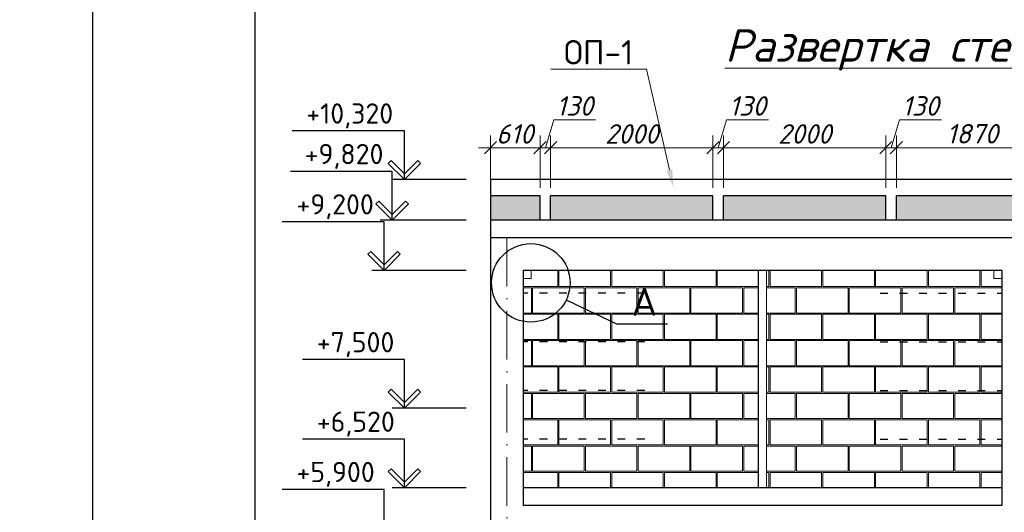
# Model space of a CAD drawing. Header units: millimetres. Extents: x 363306 to 7757304, y 1022887 to 1207196.
# Tile 235 of 256: x 1144804 to 1156935, y 1068010 to 1074085. Entities that reach past the tile are written whole.
import ezdxf
from ezdxf import colors
from ezdxf.entities.mleader import LeaderData, LeaderLine
from ezdxf.math import Vec2, Vec3

# ---------------------------------------------------------------- set-up
doc = ezdxf.new("R2010")
doc.units = ezdxf.units.MM
doc.linetypes.add('ACAD_ISO03W100', pattern=[30, 12, -18])
doc.linetypes.add('ACAD_ISO10W100', pattern=[18, 12, -3, 0, -3])
doc.layers.add('.', color=7, linetype='Continuous', lineweight=15)
doc.layers.add('окна', color=144, linetype='Continuous', lineweight=13)
doc.layers.add('0 @ 100', color=7, linetype='Continuous')
doc.layers.add('O3SAD', color=1, linetype='Continuous')
doc.styles.add('iso', font='isocpeur.TTF')
doc.styles.get("Standard").update_dxf_attribs({"font": 'isocpeui.ttf'})
doc.styles.add('ГОСТ 2.304', font='isocpeui.ttf')
doc.dimstyles.new('Санжар', dxfattribs={"dimtxt": 240, "dimasz": 200, "dimexe": 200, "dimexo": 200, "dimgap": 50, "dimtad": 1, "dimdec": 0, "dimtxsty": 'Standard', "dimblk": 'OBLIQUE', "dimcen": 2.5, "dimdle": 200, "dimclrd": 152, "dimclre": 152, "dimclrt": 152, "dimadec": 0, "dimazin": 0, "dimtfac": 1, "dimtdec": 0, "dimtmove": 0, "dimatfit": 3, "dimldrblk": 'OBLIQUE', "dimfxl": 0, "dimlwd": 0, "dimlwe": 0, "dimarcsym": 0})

# ---------------------------------------------------------------- blocks, each defined once
blk = doc.blocks.new('_Oblique')
at = {"color": 0, "linetype": 'ByBlock', "lineweight": -2}
blk.add_line((-0.5, -0.5), (0.5, 0.5), dxfattribs=at)
blk = doc.blocks.new('*D937')
at = {"lineweight": 0, "transparency": 16777216}
for p, q in [((1151345, 1072013), (1151345, 1072656)), ((1153345, 1072013), (1153345, 1072656)), ((1151195, 1072506), (1153495, 1072506))]:
    blk.add_line(p, q, dxfattribs=at)
at = {"layer": 'Defpoints', "color": 0, "lineweight": 25, "transparency": 16777216}
for p in [(1153345, 1072506), (1151345, 1071913), (1153345, 1071913)]:
    blk.add_point(p, dxfattribs=at)
at = {"lineweight": 0, "transparency": 16777216, "xscale": 150, "yscale": 150, "zscale": 150, "rotation": 180}
blk.add_blockref('_Oblique', (1151345, 1072506), dxfattribs=at)
at = {"lineweight": 0, "transparency": 16777216, "xscale": 150, "yscale": 150, "zscale": 150}
blk.add_blockref('_Oblique', (1153345, 1072506), dxfattribs=at)
at = {"lineweight": 30, "transparency": 16777216, "insert": (1152345, 1072676), "char_height": 240, "attachment_point": 5, "bg_fill": 3, "box_fill_scale": 1.1, "bg_fill_color": 256, "bg_fill_true_color": 13158600, "bg_fill_transparency": 0}
blk.add_mtext('2000', dxfattribs=at)
blk = doc.blocks.new('*D938')
at = {"lineweight": 0, "transparency": 16777216}
for p, q in [((1153410, 1072506), (1153513, 1072851)), ((1153513, 1072851), (1154029, 1072851)), ((1153345, 1072013), (1153345, 1072656)), ((1153475, 1072013), (1153475, 1072656)), ((1153195, 1072506), (1153625, 1072506))]:
    blk.add_line(p, q, dxfattribs=at)
at = {"layer": 'Defpoints', "color": 0, "lineweight": 25, "transparency": 16777216}
for p in [(1153475, 1072506), (1153345, 1071913), (1153475, 1071913)]:
    blk.add_point(p, dxfattribs=at)
at = {"lineweight": 0, "transparency": 16777216, "xscale": 150, "yscale": 150, "zscale": 150, "rotation": 180}
blk.add_blockref('_Oblique', (1153345, 1072506), dxfattribs=at)
at = {"lineweight": 0, "transparency": 16777216, "xscale": 150, "yscale": 150, "zscale": 150}
blk.add_blockref('_Oblique', (1153475, 1072506), dxfattribs=at)
at = {"lineweight": 30, "transparency": 16777216, "insert": (1153771, 1073021), "char_height": 240, "attachment_point": 5, "bg_fill": 3, "box_fill_scale": 1.1, "bg_fill_color": 256, "bg_fill_true_color": 13158600, "bg_fill_transparency": 0}
blk.add_mtext('130', dxfattribs=at)
blk = doc.blocks.new('*D939')
at = {"lineweight": 0, "transparency": 16777216}
for p, q in [((1153475, 1072013), (1153475, 1072656)), ((1155475, 1072013), (1155475, 1072656)), ((1153325, 1072506), (1155625, 1072506))]:
    blk.add_line(p, q, dxfattribs=at)
at = {"layer": 'Defpoints', "color": 0, "lineweight": 25, "transparency": 16777216}
for p in [(1155475, 1072506), (1153475, 1071913), (1155475, 1071913)]:
    blk.add_point(p, dxfattribs=at)
at = {"lineweight": 0, "transparency": 16777216, "xscale": 150, "yscale": 150, "zscale": 150, "rotation": 180}
blk.add_blockref('_Oblique', (1153475, 1072506), dxfattribs=at)
at = {"lineweight": 0, "transparency": 16777216, "xscale": 150, "yscale": 150, "zscale": 150}
blk.add_blockref('_Oblique', (1155475, 1072506), dxfattribs=at)
at = {"lineweight": 30, "transparency": 16777216, "insert": (1154475, 1072676), "char_height": 240, "attachment_point": 5, "bg_fill": 3, "box_fill_scale": 1.1, "bg_fill_color": 256, "bg_fill_true_color": 13158600, "bg_fill_transparency": 0}
blk.add_mtext('2000', dxfattribs=at)
blk = doc.blocks.new('*D940')
at = {"lineweight": 0, "transparency": 16777216}
for p, q in [((1155540, 1072506), (1155643, 1072851)), ((1155643, 1072851), (1156159, 1072851)), ((1155475, 1072013), (1155475, 1072656)), ((1155605, 1072013), (1155605, 1072656)), ((1155325, 1072506), (1155755, 1072506))]:
    blk.add_line(p, q, dxfattribs=at)
at = {"layer": 'Defpoints', "color": 0, "lineweight": 25, "transparency": 16777216}
for p in [(1155605, 1072506), (1155475, 1071913, 0), (1155605, 1071913, 0)]:
    blk.add_point(p, dxfattribs=at)
at = {"lineweight": 0, "transparency": 16777216, "xscale": 150, "yscale": 150, "zscale": 150, "rotation": 180}
blk.add_blockref('_Oblique', (1155475, 1072506), dxfattribs=at)
at = {"lineweight": 0, "transparency": 16777216, "xscale": 150, "yscale": 150, "zscale": 150}
blk.add_blockref('_Oblique', (1155605, 1072506), dxfattribs=at)
at = {"lineweight": 30, "transparency": 16777216, "insert": (1155901, 1073021), "char_height": 240, "attachment_point": 5, "bg_fill": 3, "box_fill_scale": 1.1, "bg_fill_color": 256, "bg_fill_true_color": 13158600, "bg_fill_transparency": 0}
blk.add_mtext('130', dxfattribs=at)
blk = doc.blocks.new('*D941')
at = {"lineweight": 0, "transparency": 16777216}
for p, q in [((1155605, 1072013), (1155605, 1072656)), ((1157475, 1072013), (1157475, 1072656)), ((1155455, 1072506), (1157625, 1072506))]:
    blk.add_line(p, q, dxfattribs=at)
at = {"layer": 'Defpoints', "color": 0, "lineweight": 25, "transparency": 16777216}
for p in [(1157475, 1072506), (1155605, 1071913, 0), (1157475, 1071913, 0)]:
    blk.add_point(p, dxfattribs=at)
at = {"lineweight": 0, "transparency": 16777216, "xscale": 150, "yscale": 150, "zscale": 150, "rotation": 180}
blk.add_blockref('_Oblique', (1155605, 1072506), dxfattribs=at)
at = {"lineweight": 0, "transparency": 16777216, "xscale": 150, "yscale": 150, "zscale": 150}
blk.add_blockref('_Oblique', (1157475, 1072506), dxfattribs=at)
at = {"lineweight": 30, "transparency": 16777216, "insert": (1156540, 1072678), "char_height": 240, "attachment_point": 5, "bg_fill": 3, "box_fill_scale": 1.1, "bg_fill_color": 256, "bg_fill_true_color": 13158600, "bg_fill_transparency": 0}
blk.add_mtext('1870', dxfattribs=at)
blk = doc.blocks.new('*D950')
at = {"lineweight": 0, "transparency": 16777216}
for p, q in [((1151280, 1072506), (1151383, 1072851)), ((1151383, 1072851), (1151899, 1072851)), ((1151215, 1072013), (1151215, 1072656)), ((1151345, 1072013), (1151345, 1072656)), ((1151065, 1072506), (1151495, 1072506))]:
    blk.add_line(p, q, dxfattribs=at)
at = {"layer": 'Defpoints', "color": 0, "lineweight": 25, "transparency": 16777216}
for p in [(1151345, 1072506), (1151215, 1071913), (1151345, 1071913)]:
    blk.add_point(p, dxfattribs=at)
at = {"lineweight": 0, "transparency": 16777216, "xscale": 150, "yscale": 150, "zscale": 150, "rotation": 180}
blk.add_blockref('_Oblique', (1151215, 1072506), dxfattribs=at)
at = {"lineweight": 0, "transparency": 16777216, "xscale": 150, "yscale": 150, "zscale": 150}
blk.add_blockref('_Oblique', (1151345, 1072506), dxfattribs=at)
at = {"lineweight": 30, "transparency": 16777216, "insert": (1151641, 1073021), "char_height": 240, "attachment_point": 5, "bg_fill": 3, "box_fill_scale": 1.1, "bg_fill_color": 256, "bg_fill_true_color": 13158600, "bg_fill_transparency": 0}
blk.add_mtext('130', dxfattribs=at)
blk = doc.blocks.new('*D951')
at = {"lineweight": 0, "transparency": 16777216}
for p, q in [((1150605, 1072013), (1150605, 1072656)), ((1151215, 1072013), (1151215, 1072656)), ((1150455, 1072506), (1151365, 1072506))]:
    blk.add_line(p, q, dxfattribs=at)
at = {"layer": 'Defpoints', "color": 0, "lineweight": 25, "transparency": 16777216}
for p in [(1151215, 1072506), (1150605, 1071913), (1151215, 1071913)]:
    blk.add_point(p, dxfattribs=at)
at = {"lineweight": 30, "transparency": 16777216, "insert": (1150903, 1072676), "char_height": 240, "attachment_point": 5, "bg_fill": 3, "box_fill_scale": 1.1, "bg_fill_color": 256, "bg_fill_true_color": 13158600, "bg_fill_transparency": 0}
blk.add_mtext('610', dxfattribs=at)
at = {"lineweight": 0, "transparency": 16777216, "xscale": 150, "yscale": 150, "zscale": 150, "rotation": 180}
blk.add_blockref('_Oblique', (1150605, 1072506), dxfattribs=at)
at = {"lineweight": 0, "transparency": 16777216, "xscale": 150, "yscale": 150, "zscale": 150}
blk.add_blockref('_Oblique', (1151215, 1072506), dxfattribs=at)

msp = doc.modelspace()

# ---------------------------------------------------------------- hatches: boundary and pattern name
at = {"layer": '.', "lineweight": 0, "true_color": 0xcd6928}
h = msp.add_hatch(dxfattribs=at)
h.set_pattern_fill('AR-B816C', color=32, scale=1.6)
h.set_pattern_definition([(0, (72049.1, -27152.7), (325.12, 325.12), [635, -15.24]), (0, (71723.97, -27137.45), (325.12, 325.12), [635, -15.24]), (90, (72049.1, -27152.7), (-325.12, 325.12), [-340.36, 309.88]), (90, (72033.85, -27152.7), (-325.12, 325.12), [-340.36, 309.88])])
h.paths.add_polyline_path([(1153904.784, 1070992.785), (1151104.784, 1070992.785), (1151104.784, 1070892.785), (1151004.784, 1070892.785), (1151004.784, 1068312.785), (1153904.784, 1068312.785)])
h.paths.add_polyline_path([(1156904.784, 1070892.785), (1156804.784, 1070892.785), (1156804.784, 1070992.785), (1154004.784, 1070992.785), (1154004.784, 1068312.785), (1156904.784, 1068312.785)])
h.paths.add_polyline_path([(1156904.784, 1067592.785), (1156804.784, 1067592.785), (1156804.784, 1067692.785), (1154004.784, 1067692.785), (1154004.784, 1065012.785), (1156904.784, 1065012.785)])
h.paths.add_polyline_path([(1153904.784, 1067692.785), (1151104.784, 1067692.785), (1151104.784, 1067592.785), (1151004.784, 1067592.785), (1151004.784, 1065012.785), (1153904.784, 1065012.785)])
h.paths.add_polyline_path([(1153904.784, 1064392.785), (1151104.784, 1064392.785), (1151104.784, 1064292.785), (1151004.784, 1064292.785), (1151004.784, 1061792.785), (1153904.784, 1061792.785)])
h.paths.add_polyline_path([(1156904.784, 1064292.785), (1156804.784, 1064292.785), (1156804.784, 1064392.785), (1154004.784, 1064392.785), (1154004.784, 1061792.785), (1156904.784, 1061792.785)])
h.paths.add_polyline_path([(1166204.784, 1064292.785), (1166104.784, 1064292.785), (1166104.784, 1064392.785), (1163304.784, 1064392.785), (1163304.784, 1061792.785), (1166204.784, 1061792.785)])
h.paths.add_polyline_path([(1163204.784, 1064392.785), (1160404.784, 1064392.785), (1160404.784, 1064292.785), (1160304.784, 1064292.785), (1160304.784, 1061792.785), (1163204.784, 1061792.785)])
h.paths.add_polyline_path([(1163204.784, 1067692.785), (1160404.784, 1067692.785), (1160404.784, 1067592.785), (1160304.784, 1067592.785), (1160304.784, 1065012.785), (1163204.784, 1065012.785)])
h.paths.add_polyline_path([(1166204.784, 1067592.785), (1166104.784, 1067592.785), (1166104.784, 1067692.785), (1163304.784, 1067692.785), (1163304.784, 1065012.785), (1166204.784, 1065012.785)])
h.paths.add_polyline_path([(1166204.784, 1070892.785), (1166104.784, 1070892.785), (1166104.784, 1070992.785), (1163304.784, 1070992.785), (1163304.784, 1068312.785), (1166204.784, 1068312.785)])
h.paths.add_polyline_path([(1163204.784, 1070992.785), (1160404.784, 1070992.785), (1160404.784, 1070892.785), (1160304.784, 1070892.785), (1160304.784, 1068312.785), (1163204.784, 1068312.785)])
h.paths.add_polyline_path([(1159904.784, 1070892.785), (1159804.784, 1070892.785), (1159804.784, 1070992.785), (1159354.784, 1070992.785), (1159354.784, 1068312.785), (1159904.784, 1068312.785)])
h.paths.add_polyline_path([(1159304.784, 1069292.785), (1157904.784, 1069292.785), (1157904.784, 1068312.785), (1159304.784, 1068312.785)])
h.paths.add_polyline_path([(1157854.784, 1070992.785), (1157404.784, 1070992.785), (1157404.784, 1070892.785), (1157304.784, 1070892.785), (1157304.784, 1068312.785), (1157854.784, 1068312.785)])
h.paths.add_polyline_path([(1157854.784, 1067692.785), (1157404.784, 1067692.785), (1157404.784, 1067592.785), (1157304.784, 1067592.785), (1157304.784, 1065012.785), (1157854.784, 1065012.785)])
h.paths.add_polyline_path([(1159304.784, 1065992.785), (1157904.784, 1065992.785), (1157904.784, 1065012.785), (1159304.784, 1065012.785)])
h.paths.add_polyline_path([(1159904.784, 1067592.785), (1159804.784, 1067592.785), (1159804.784, 1067692.785), (1159354.784, 1067692.785), (1159354.784, 1065012.785), (1159904.784, 1065012.785)])
h.paths.add_polyline_path([(1159904.784, 1064292.785), (1159804.784, 1064292.785), (1159804.784, 1064392.785), (1159404.784, 1064392.785), (1159404.784, 1061792.785), (1159904.784, 1061792.785)])
h.paths.add_polyline_path([(1157804.784, 1064392.785), (1157404.784, 1064392.785), (1157404.784, 1064292.785), (1157304.784, 1064292.785), (1157304.784, 1061792.785), (1157804.784, 1061792.785)])
at = {"layer": 'окна', "lineweight": 0, "true_color": 0xcd6928}
h = msp.add_hatch(dxfattribs=at)
h.set_pattern_fill('AR-B816C', color=32)
h.set_pattern_definition([(0, (72049.09, -27152.7), (203.2, 203.2), [396.875, -9.525]), (0, (71845.89, -27143.17), (203.2, 203.2), [396.875, -9.525]), (90, (72049.09, -27152.7), (-203.2, 203.2), [-212.725, 193.675]), (90, (72039.56, -27152.7), (-203.2, 203.2), [-212.725, 193.675])])
h.paths.add_polyline_path([(1151214.784, 1071912.785), (1150604.784, 1071912.785), (1150604.784, 1071612.785), (1151214.784, 1071612.785)])
h.paths.add_polyline_path([(1153344.784, 1071912.785), (1151344.784, 1071912.785), (1151344.784, 1071612.785), (1153344.784, 1071612.785)])
h.paths.add_polyline_path([(1155474.784, 1071912.785), (1153474.784, 1071912.785), (1153474.784, 1071612.785), (1155474.784, 1071612.785)])
h.paths.add_polyline_path([(1157474.784, 1071912.785), (1155604.784, 1071912.785), (1155604.784, 1071612.785), (1157474.784, 1071612.785)])
h.paths.add_polyline_path([(1159604.784, 1071912.785), (1157604.784, 1071912.785), (1157604.784, 1071612.785), (1159604.784, 1071612.785)])
h.paths.add_polyline_path([(1161604.784, 1071912.785), (1159734.784, 1071912.785), (1159734.784, 1071612.785), (1161604.784, 1071612.785)])
h.paths.add_polyline_path([(1163734.784, 1071912.785), (1161734.784, 1071912.785), (1161734.784, 1071612.785), (1163734.784, 1071612.785)])
h.paths.add_polyline_path([(1165864.784, 1071912.785), (1163864.784, 1071912.785), (1163864.784, 1071612.785), (1165864.784, 1071612.785)])
h.paths.add_polyline_path([(1166604.784, 1071912.785), (1165994.784, 1071912.785), (1165994.784, 1071612.785), (1166604.784, 1071612.785)])

# ---------------------------------------------------------------- linework, layer by layer
at = {"linetype": 'Continuous', "lineweight": 25, "ltscale": 100}
for p, q in [((1149378.785, 1072348.14, 0), (1149343.43, 1072312.785, 0)), ((1149343.43, 1072312.785, 0), (1149543.429, 1072112.785, 0)), ((1149543.429, 1072183.495, 0), (1149378.785, 1072348.14, 0)), ((1149543.429, 1072183.495, 0), (1149708.074, 1072348.14, 0)), ((1149743.429, 1072312.785, 0), (1149543.429, 1072112.785, 0)), ((1149708.074, 1072348.14, 0), (1149743.429, 1072312.785, 0)), ((1149543.429, 1072112.785, 0), (1149543.429, 1072183.495, 0)), ((1149543.429, 1072112.785, 0), (1149543.429, 1072183.495, 0)), ((1149228.785, 1071848.14, 0), (1149193.43, 1071812.785, 0)), ((1149193.43, 1071812.785, 0), (1149393.429, 1071612.785, 0)), ((1149393.429, 1071683.495, 0), (1149228.785, 1071848.14, 0)), ((1149393.429, 1071683.495, 0), (1149558.074, 1071848.14, 0)), ((1149593.429, 1071812.785, 0), (1149393.429, 1071612.785, 0)), ((1149558.074, 1071848.14, 0), (1149593.429, 1071812.785, 0)), ((1149393.429, 1071612.785, 0), (1149393.429, 1071683.495, 0)), ((1149393.429, 1071612.785, 0), (1149393.429, 1071683.495, 0)), ((1149128.079, 1071228.14, 0), (1149092.724, 1071192.785, 0)), ((1149092.724, 1071192.785, 0), (1149292.723, 1070992.785, 0)), ((1149292.723, 1071063.495, 0), (1149128.079, 1071228.14, 0)), ((1149292.723, 1071063.495, 0), (1149457.368, 1071228.14, 0)), ((1149492.723, 1071192.785, 0), (1149292.723, 1070992.785, 0)), ((1149457.368, 1071228.14, 0), (1149492.723, 1071192.785, 0)), ((1149292.723, 1070992.785, 0), (1149292.723, 1071063.495, 0)), ((1149292.723, 1070992.785, 0), (1149292.723, 1071063.495, 0)), ((1149378.785, 1069528.14, 0), (1149343.43, 1069492.785, 0)), ((1149343.43, 1069492.785, 0), (1149543.429, 1069292.785, 0)), ((1149543.429, 1069363.495, 0), (1149378.785, 1069528.14, 0)), ((1149543.429, 1069363.495, 0), (1149708.074, 1069528.14, 0)), ((1149743.429, 1069492.785, 0), (1149543.429, 1069292.785, 0)), ((1149708.074, 1069528.14, 0), (1149743.429, 1069492.785, 0)), ((1149543.429, 1069292.785, 0), (1149543.429, 1069363.495, 0)), ((1149543.429, 1069292.785, 0), (1149543.429, 1069363.495, 0)), ((1149378.785, 1068548.14, 0), (1149343.43, 1068512.785, 0)), ((1149343.43, 1068512.785, 0), (1149543.429, 1068312.785, 0)), ((1149543.429, 1068383.495, 0), (1149378.785, 1068548.14, 0)), ((1149543.429, 1068383.495, 0), (1149708.074, 1068548.14, 0)), ((1149743.429, 1068512.785, 0), (1149543.429, 1068312.785, 0)), ((1149708.074, 1068548.14, 0), (1149743.429, 1068512.785, 0)), ((1149543.429, 1068312.785, 0), (1149543.429, 1068383.495, 0)), ((1149543.429, 1068312.785, 0), (1149543.429, 1068383.495, 0))]:
    msp.add_line(p, q, dxfattribs=at)
at = {"lineweight": 30, "ltscale": 100}
for p, q in [((1166604.784, 1072112.785), (1150604.784, 1072112.785)), ((1150604.784, 1072112.785), (1150604.784, 1061792.785)), ((1151214.784, 1071912.785), (1150604.784, 1071912.785)), ((1153344.784, 1071912.785), (1151344.784, 1071912.785)), ((1155474.784, 1071912.785), (1153474.784, 1071912.785)), ((1157474.784, 1071912.785), (1155604.784, 1071912.785)), ((1166604.784, 1071612.785), (1150604.784, 1071612.785)), ((1166604.784, 1071392.785), (1150604.784, 1071392.785)), ((1156904.784, 1070992.785), (1151004.784, 1070992.785)), ((1151004.784, 1070992.785), (1151004.784, 1068092.785)), ((1156904.784, 1070992.785), (1156904.784, 1068092.785)), ((1156904.784, 1068312.785), (1151004.784, 1068312.785)), ((1156904.784, 1068092.785), (1151004.784, 1068092.785))]:
    msp.add_line(p, q, dxfattribs=at)
at = {"color": 18, "lineweight": 30, "true_color": 0x000000}
for p, q in [((1151214.784, 1071612.785), (1151214.784, 1071912.785)), ((1151344.784, 1071612.785), (1151344.784, 1071912.785)), ((1153344.784, 1071612.785), (1153344.784, 1071912.785)), ((1153474.784, 1071612.785), (1153474.784, 1071912.785)), ((1155474.784, 1071612.785), (1155474.784, 1071912.785)), ((1155604.784, 1071612.785), (1155604.784, 1071912.785))]:
    msp.add_line(p, q, dxfattribs=at)
at = {"color": 1, "linetype": 'ACAD_ISO10W100', "lineweight": 9, "ltscale": 50}
msp.add_line((1150804.784, 1071392.785), (1150804.784, 1059997.77), dxfattribs=at)
at = {"color": 5, "linetype": 'ACAD_ISO03W100', "lineweight": 30, "ltscale": 8}
for p, q in [((1152504.784, 1070712.785), (1151004.784, 1070712.785)), ((1155404.784, 1070712.785), (1156904.784, 1070712.785)), ((1152504.784, 1070112.785), (1151004.784, 1070112.785)), ((1155404.784, 1070112.785), (1156904.784, 1070112.785)), ((1152504.784, 1069512.785), (1151004.784, 1069512.785)), ((1155404.784, 1069512.785), (1156904.784, 1069512.785)), ((1152504.784, 1068912.785), (1151004.784, 1068912.785)), ((1155404.784, 1068912.785), (1156904.784, 1068912.785))]:
    msp.add_line(p, q, dxfattribs=at)
at = {"linetype": 'Continuous', "lineweight": 25, "ltscale": 100, "elevation": 0}
for points in [[(1149543.429, 1072712.785), (1148160.248, 1072712.785)], [(1149543.429, 1072112.785), (1149543.429, 1072712.785)], [(1149393.429, 1072212.785), (1148139.604, 1072212.785)], [(1149393.429, 1071612.785), (1149393.429, 1072212.785)], [(1150304.096, 1072112.785), (1149393.429, 1072112.785)], [(1149292.723, 1071592.785), (1148038.898, 1071592.785)], [(1150304.096, 1071612.785), (1149243.429, 1071612.785)], [(1149292.723, 1070992.785), (1149292.723, 1071592.785)], [(1150304.096, 1070992.785), (1149142.723, 1070992.785)], [(1149543.429, 1069892.785), (1148289.604, 1069892.785)], [(1149543.429, 1069292.785), (1149543.429, 1069892.785)], [(1150304.096, 1069292.785), (1149393.429, 1069292.785)], [(1149543.429, 1068912.785), (1148289.604, 1068912.785)], [(1149543.429, 1068312.785), (1149543.429, 1068912.785)], [(1149292.723, 1068292.785), (1148038.898, 1068292.785)], [(1149292.723, 1067692.785), (1149292.723, 1068292.785)], [(1150304.096, 1068312.785), (1149393.429, 1068312.785)]]:
    msp.add_lwpolyline(points, dxfattribs=at)
at = {"color": 116, "lineweight": 18, "true_color": 0x136734, "const_width": 10}
for points in [[(1151004.784, 1070992.785), (1151104.784, 1070992.785), (1151104.784, 1070892.785), (1151004.784, 1070892.785)], [(1156904.784, 1070992.785), (1156804.784, 1070992.785), (1156804.784, 1070892.785), (1156904.784, 1070892.785)]]:
    msp.add_lwpolyline(points, close=True, dxfattribs=at)
at = {"color": 6, "lineweight": 0, "const_width": 15}
msp.add_lwpolyline([(1153904.784, 1070992.785), (1154004.784, 1070992.785), (1154004.784, 1068312.785), (1153904.784, 1068312.785)], close=True, dxfattribs=at)
at = {"lineweight": 25, "ltscale": 100, "elevation": 0}
for points in [[(1151537.451, 1070630.706), (1152156.893, 1070334.311)], [(1152156.893, 1070334.311), (1152783.029, 1070334.311)]]:
    msp.add_lwpolyline(points, dxfattribs=at)
at = {"lineweight": 25, "ltscale": 100}
msp.add_circle((1151101.034, 1070839.525, 0), 483.803, dxfattribs=at)

# ---------------------------------------------------------------- texts
at = {"color": 18, "lineweight": 0, "true_color": 0x000000, "insert": (1153492.671, 1073965.864), "char_height": 400, "width": 15937.26427, "attachment_point": 1}
msp.add_mtext('{\\LРазвертка стен по оси "1" в осях "A-Г"}', dxfattribs=at)
at = {"linetype": 'Continuous', "lineweight": 25, "ltscale": 100, "char_height": 250, "attachment_point": 1}
for s, insert, width in [('\\fISOCPEUR|b0|i0|c0|p34;\\W1.0000000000;\\T1.0000000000;\\o\\l+10,320', (1148335.248, 1073052.785, 0), 1187.5), ('\\fISOCPEUR|b0|i0|c0|p34;\\W1.0000000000;\\T1.0000000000;\\o\\l+9,820', (1148314.604, 1072552.785, 0), 1062.5), ('\\fISOCPEUR|b0|i0|c0|p34;\\W1.0000000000;\\T1.0000000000;\\o\\l+9,200', (1148213.898, 1071932.785, 0), 1062.5), ('\\fISOCPEUR|b0|i0|c0|p34;\\W1.0000000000;\\T1.0000000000;\\o\\l+7,500', (1148464.604, 1070232.785, 0), 1062.5), ('\\fISOCPEUR|b0|i0|c0|p34;\\W1.0000000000;\\T1.0000000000;\\o\\l+6,520', (1148464.604, 1069252.785, 0), 1062.5), ('\\fISOCPEUR|b0|i0|c0|p34;\\W1.0000000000;\\T1.0000000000;\\o\\l+5,900', (1148213.898, 1068632.785, 0), 1062.5)]:
    msp.add_mtext(s, dxfattribs=dict(at, insert=insert, width=width))
at = {"lineweight": 25, "ltscale": 100, "insert": (1152341.893, 1070784.311, 0), "char_height": 350, "width": 455, "attachment_point": 1}
msp.add_mtext('\\fISOCPEUR|b0|i0|c0|p34;\\W1.0000000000;\\T1.0000000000;\\o\\lА', dxfattribs=at)
at = {"lineweight": 9, "insert": (1135366.415, 1069084.434), "char_height": 300, "width": 5098.88054, "attachment_point": 1, "style": 'iso'}
msp.add_mtext('\\pi342.876;{\\LГоризонтальная} \\P\\pi840.831;сетка ГС-2', dxfattribs=at)
at = {"layer": '0 @ 100', "color": 7, "insert": (761996.908, 1075986.433), "char_height": 318.940213, "width": 19697.5359, "attachment_point": 4, "style": 'ГОСТ 2.304'}
msp.add_mtext('\\pi5457.36288;{\\fISOCPEUR|b1|i1|c204|p34;Характеристика участка строительства:\\P\\pi0;\\P}Расчетная зимняя температура воздух 15 °С.\\PСкоростной напор ветра   - 38кг/м2.\\PВес снегового покрова    - 50кг/м2.\\PКлассификация зданий по функциональной пожарной опасности - Ф 4.1 \\PКоэффициент надежности по назначению - 0.95\\P\\P^IПроектом разработано подъёмник для мало мобильных граждан населения грузоподъемностью 250 кг. скоростью 0,25 см/с. Двери шахт подъёмника противопожарные с пределом огнестойкости El 30. Подъёмники оборудованы кабинами габаритами 1500х1500 мм, ширина дверей кабины обеспечивает проезд инвалидной коляски. Для экстренных случаев подъёмник оснащен дополнительным аккумулятором и механическим спуском для безопасного спуска пассажира в нулевую отметку. Так же в дверях подъёмника установлены замки датчики которые открываются с ключевыми картами, чтобы открыть двери подъёмника.\\P^IС внешней и внутренней стороны наружных стен предусмотрено обшивка из аквапанелей толщиной 12,5мм с утеплением из минераловатной ваты на кварцевой основе, А =0,040 Вт/мС, толщиной 100мм. (по теплотехническому расчету). Наружная отделка из органическое стекло.\\P^IПодрядчик обязан предоставить заказчику сертификаты соответствия и пожарной безопасности на фасадную систему и все применяемые в данной системе материалы и изделия.\\PКонструкции, изделия и материалы применены по действующим стандартам, ТУ, сертификатам. На путях эвакуации используются отделочные материалы, соответствующие требованиям п. 5.25 ШНК 2.01.02-04.\\PОтделка стен с внутренней стороны окраска водоэмульсионными красками светлых тонов. Во внутренней и наружной отделке использованы современные отделочные материалы используемые на территории Республики Узбекистан.\\P^IКрыша - скатная из металлических профилированных листов с полимерными покрытиями с обеих сторон толщ.0,55мм по металлическим конструкциям.\\P^IПо периметру наружных стен устраивается бетонная отмостка. Бетон кл.В 7,5 шириной 1000 мм, толщиной 50 мм по гравийному основанию толщиной 100 мм -150 мм.\\P^IВсе строительно-монтажные работы вести согласно указаний соответствующих строительных норм и проекта производства работ (П.П.Р.) на основании ШНК 3.01.01 - 03 и КМК 3.01.02 - 00.', dxfattribs=at)

# ---------------------------------------------------------------- next in the draw order: dimensions: what is measured, and where the dimension line sits
at = {"color": 18, "lineweight": 30, "true_color": 0x000000}
dim = msp.add_linear_dim(base=(1153344.784, 1072506.237), p1=(1151344.784, 1071912.785), p2=(1153344.784, 1071912.785), dimstyle='Санжар', override={"dimasz": 150, "dimexe": 150, "dimexo": 100, "dimdle": 150, "dimclrd": 256, "dimclre": 256, "dimclrt": 256, "dimtmove": 1, "dimfxl": 0.18, "dimtfill": 1, "dimarcsym": 2}, dxfattribs=at)
dim.commit()
dim.dimension.update_dxf_attribs({"geometry": '*D937', "text_midpoint": (1152344.784, 1072676.237)})

# ---------------------------------------------------------------- next in the draw order: dimensions: what is measured, and where the dimension line sits
for base, p1, p2, picture, middle in [((1151344.784, 1072506.237), (1151214.784, 1071912.785), (1151344.784, 1071912.785), '*D950', (1151433.284, 1073021.237)), ((1153474.784, 1072506.237), (1153344.784, 1071912.785), (1153474.784, 1071912.785), '*D938', (1153563.284, 1073021.237))]:
    dim = msp.add_linear_dim(base=base, p1=p1, p2=p2, dimstyle='Санжар', override={"dimasz": 150, "dimexe": 150, "dimexo": 100, "dimdle": 150, "dimclrd": 256, "dimclre": 256, "dimclrt": 256, "dimtmove": 1, "dimfxl": 0.18, "dimtfill": 1, "dimarcsym": 2}, dxfattribs=at)
    dim.commit()
    dim.dimension.update_dxf_attribs({"geometry": picture, "text_midpoint": middle})

# ---------------------------------------------------------------- next in the draw order: dimensions: what is measured, and where the dimension line sits
dim = msp.add_linear_dim(base=(1151214.784, 1072506.237), p1=(1150604.784, 1071912.785), p2=(1151214.784, 1071912.785), dimstyle='Санжар', override={"dimasz": 150, "dimexe": 150, "dimexo": 100, "dimdle": 150, "dimclrd": 256, "dimclre": 256, "dimclrt": 256, "dimtmove": 1, "dimfxl": 0.18, "dimtfill": 1, "dimarcsym": 2}, dxfattribs=at)
dim.commit()
dim.dimension.update_dxf_attribs({"geometry": '*D951', "text_midpoint": (1150903.124, 1072506.237), "dimtype": 160})
dim = msp.add_linear_dim(base=(1155474.784, 1072506.237), p1=(1153474.784, 1071912.785), p2=(1155474.784, 1071912.785), dimstyle='Санжар', override={"dimasz": 150, "dimexe": 150, "dimexo": 100, "dimdle": 150, "dimclrd": 256, "dimclre": 256, "dimclrt": 256, "dimtmove": 1, "dimfxl": 0.18, "dimtfill": 1, "dimarcsym": 2}, dxfattribs=at)
dim.commit()
dim.dimension.update_dxf_attribs({"geometry": '*D939', "text_midpoint": (1154474.784, 1072676.237)})

# ---------------------------------------------------------------- next in the draw order: dimensions: what is measured, and where the dimension line sits
at = {"color": 244, "lineweight": 30, "true_color": 0x991b1e}
dim = msp.add_linear_dim(base=(1155604.784, 1072506.237, 0), p1=(1155474.784, 1071912.785), p2=(1155604.784, 1071912.785), dimstyle='Санжар', override={"dimasz": 150, "dimexe": 150, "dimexo": 100, "dimdle": 150, "dimclrd": 256, "dimclre": 256, "dimclrt": 256, "dimtmove": 1, "dimfxl": 0.18, "dimtfill": 1, "dimarcsym": 2}, dxfattribs=at)
dim.commit()
dim.dimension.update_dxf_attribs({"geometry": '*D940', "text_midpoint": (1155693.284, 1073021.237, 0)})

# ---------------------------------------------------------------- next in the draw order: leaders
at = {"color": 7, "lineweight": 9}
ml = msp.add_multileader_mtext('Standard', dxfattribs=at)
ml.set_content('ОП-1', color=7, style='iso')
ml.set_leader_properties(color=256, lineweight=0)
ml.build(insert=Vec2(0, 0))
ml.multileader.update_dxf_attribs({"text_left_attachment_type": 6, "text_right_attachment_type": 6, "dogleg_length": 200, "arrow_head_size": 220})
ctx = ml.context
ctx.base_point, ctx.char_height, ctx.arrow_head_size, ctx.plane_origin = Vec3(1151543.519, 1073472.391), 300, 220, Vec3(1154219.193, 1073196.469)
ctx.left_attachment, ctx.right_attachment, ctx.text_align_type = 6, 6, 1
notes = []
notes.append((ctx, [(0, (1, 1, 0), (1152527.519, 1073472.391), (-1, 0), 200, [(0, [(1152856.193, 1072019.84)], 0, [])])]))
ctx.mtext.insert, ctx.mtext.alignment, ctx.mtext.flow_direction = Vec3(1151935.519, 1073832.391), 2, 5
for ctx, leaders in notes:
    for number, flags, end, landing, length, lines in leaders:
        leader = LeaderData()
        leader.index, (leader.has_last_leader_line, leader.has_dogleg_vector, leader.attachment_direction) = number, flags
        leader.last_leader_point, leader.dogleg_vector, leader.dogleg_length = Vec3(end), Vec3(landing), length
        for number, points, colour, breaks in lines:
            line = LeaderLine()
            line.index, line.vertices, line.color, line.breaks = number, Vec3.list(points), colors.encode_raw_color(colour), breaks
            leader.lines.append(line)
        ctx.leaders.append(leader)

# ---------------------------------------------------------------- next in the draw order: dimensions: what is measured, and where the dimension line sits
at = {"color": 244, "lineweight": 30, "true_color": 0x991b1e}
dim = msp.add_linear_dim(base=(1157474.784, 1072506.237, 0), p1=(1155604.784, 1071912.785), p2=(1157474.784, 1071912.785), dimstyle='Санжар', override={"dimasz": 150, "dimexe": 150, "dimexo": 100, "dimdle": 150, "dimclrd": 256, "dimclre": 256, "dimclrt": 256, "dimtmove": 1, "dimfxl": 0.18, "dimtfill": 1, "dimarcsym": 2}, dxfattribs=at)
dim.commit()
dim.dimension.update_dxf_attribs({"geometry": '*D941', "text_midpoint": (1156539.784, 1072677.782, 0)})

# ---------------------------------------------------------------- next in the draw order: linework, layer by layer
at = {"lineweight": 30}
msp.add_lwpolyline([(1147706.348, 1088178.072), (1187206.348, 1088178.072), (1187206.348, 1059478.072), (1147706.348, 1059478.072)], close=True, dxfattribs=at)
at = {"layer": 'O3SAD', "color": 1}
msp.add_lwpolyline([(1145706.348, 1088678.072), (1187706.348, 1088678.072), (1187706.348, 1058978.072), (1145706.348, 1058978.072)], close=True, dxfattribs=at)

# ---------------------------------------------------------------- next in the draw order: texts
at = {"lineweight": 9, "insert": (1135481.247, 1074142.755, 0), "char_height": 300, "width": 5098.88054, "attachment_point": 1, "style": 'iso'}
msp.add_mtext('\\pi457.168;{\\LГоризонтальная} \\P\\pi1088.684;сетка ГС-1', dxfattribs=at)

doc.saveas('drawing.dxf')
